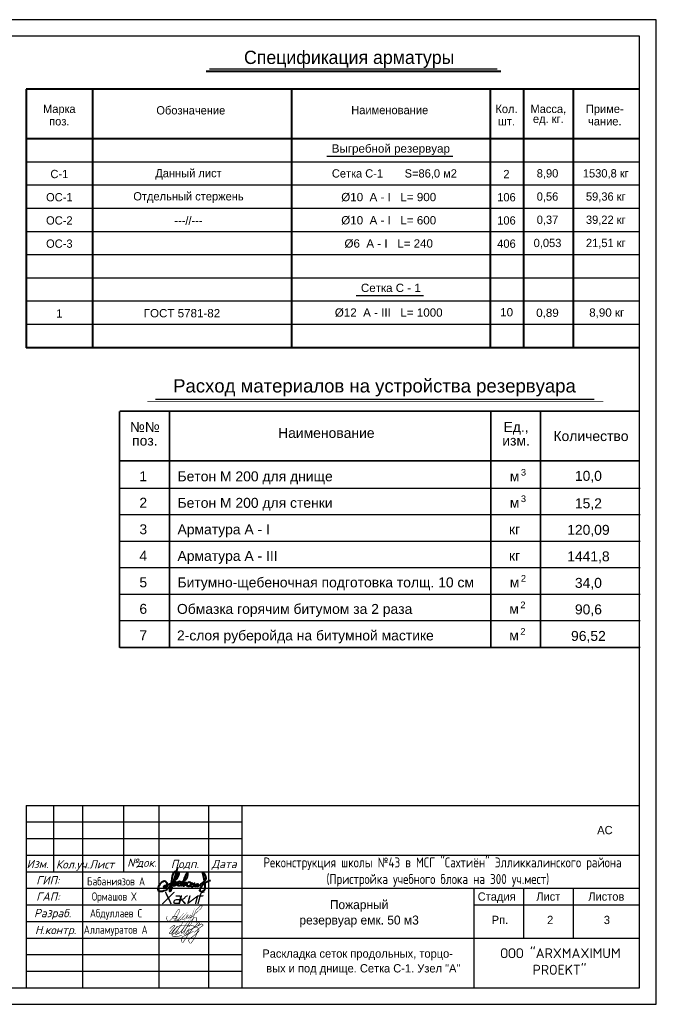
# Model space of a CAD drawing. Header units: millimetres. Extents: x -5733 to 3442, y -1003 to 2277.
# Tile 7 of 20: x 2262 to 2457, y 243 to 540. Entities that reach past the tile are written whole.
import ezdxf
from ezdxf.enums import TextEntityAlignment as Align

# ---------------------------------------------------------------- set-up
doc = ezdxf.new("R2010")
doc.units = ezdxf.units.MM
doc.linetypes.add('K5LT32772', pattern=[0])
doc.layers.add('Building', color=250, linetype='Continuous')
doc.layers.add('Системный слой', color=7, linetype='Continuous')
doc.styles.add('Arial_2', font='arial.ttf', dxfattribs={"height": 2})
doc.styles.add('GOST', font='gost.shx', dxfattribs={"oblique": 15})
doc.styles.add('Times new roman', font='times.ttf', dxfattribs={"height": 2})
doc.styles.add('Tokhirov Ilyos', font='isocpeui.ttf')
doc.styles.add('А2.0', font='GOTHIC.TTF', dxfattribs={"height": 1.8})
doc.styles.add('А2.5', font='GOTHIC.TTF', dxfattribs={"height": 2.5})

# ---------------------------------------------------------------- blocks, each defined once
blk = doc.blocks.new('22а2')
at = {"layer": 'Системный слой', "color": 5, "linetype": 'K5LT32772', "true_color": 0x0000ff, "const_width": 0.1585470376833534}
for points in [[(14893.70090679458, 5470.813986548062), (14893.81868016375, 5470.947819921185), (14893.94028258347, 5471.051328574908), (14894.04785182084, 5471.137383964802), (14894.1339072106, 5471.219853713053), (14894.26836030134, 5471.338613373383), (14894.4557270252, 5471.472446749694), (14894.60026706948, 5471.6009267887), (14894.73945377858, 5471.707993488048), (14894.88399382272, 5471.7775868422), (14894.96764433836, 5471.799548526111), (14895.0195199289, 5471.807848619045), (14895.09110824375, 5471.813036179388), (14895.14713388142, 5471.814073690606), (14895.21249712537, 5471.797473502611), (14895.2685227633, 5471.773610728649), (14895.28014061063, 5471.707993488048), (14895.26022266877, 5471.641846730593), (14895.21590059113, 5471.568806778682), (14895.09277388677, 5471.41356006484), (14893.73838013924, 5469.705846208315), (14893.71314573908, 5469.647040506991), (14893.69696055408, 5469.599729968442), (14893.67949345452, 5469.518479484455), (14893.66583519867, 5469.43414307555), (14893.66459018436, 5469.374382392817), (14893.67698219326, 5469.330266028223), (14893.6856281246, 5469.310380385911), (14893.7046491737, 5469.267150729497), (14893.73318074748, 5469.253317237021), (14893.76517069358, 5469.248994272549), (14893.81358790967, 5469.245535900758), (14893.85335919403, 5469.244671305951), (14893.90553612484, 5469.259038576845), (14893.95001120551, 5469.28243857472), (14893.9978197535, 5469.310824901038), (14894.09170024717, 5469.373939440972), (14894.18457189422, 5469.437816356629), (14894.28915309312, 5469.519987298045), (14894.53267788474, 5469.753053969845), (14895.05530054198, 5470.284006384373), (14895.53710068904, 5470.921053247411), (14896.01442461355, 5471.628840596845), (14895.05530054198, 5470.284006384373), (14894.50926037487, 5469.572012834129), (14894.48523300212, 5469.522030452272), (14894.4555219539, 5469.436074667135), (14894.42360701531, 5469.320406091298), (14894.40996637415, 5469.257026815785), (14894.40391422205, 5469.207745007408), (14894.40910178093, 5469.156734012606), (14894.41688311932, 5469.123014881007), (14894.43331038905, 5469.091024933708), (14894.46357114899, 5469.078056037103), (14894.49729028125, 5469.071139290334), (14894.53533237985, 5469.071139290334), (14894.58420706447, 5469.079506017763), (14894.64331179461, 5469.099002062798), (14894.70198043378, 5469.138392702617), (14895.0392405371, 5469.438179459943), (14895.5585140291, 5469.936039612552), (14895.86094639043, 5470.258948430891), (14896.20327457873, 5470.686513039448), (14896.26265280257, 5470.769126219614), (14896.82725441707, 5471.499213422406), (14896.37089688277, 5470.846224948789), (14896.13854731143, 5470.456394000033), (14895.72446741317, 5469.679079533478), (14895.53263940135, 5469.327543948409), (14895.519979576, 5469.24277343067), (14895.52371461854, 5469.176787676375), (14895.54487986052, 5469.126987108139), (14895.56106504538, 5469.092126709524), (14895.5959254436, 5469.053531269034), (14895.63524498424, 5469.028649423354), (14895.70424168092, 5469.024895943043), (14895.75155222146, 5469.037346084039), (14895.80508783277, 5469.048551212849), (14895.86722282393, 5469.077721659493), (14896.02197049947, 5469.281219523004)], [(14896.40398395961, 5469.997924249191), (14896.23160326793, 5469.719606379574), (14896.15415341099, 5469.536308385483), (14896.11542848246, 5469.430460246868), (14896.10538335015, 5469.365944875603), (14896.11183604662, 5469.332859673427), (14896.1247181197, 5469.30734413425), (14896.16786168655, 5469.275589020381), (14896.23178481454, 5469.249349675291), (14896.28987308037, 5469.251933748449), (14896.35223484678, 5469.276116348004), (14896.45542009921, 5469.363536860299), (14896.52514089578, 5469.435747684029), (14896.69127938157, 5469.619621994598), (14897.29781267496, 5470.261486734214), (14897.78472187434, 5470.888771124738), (14898.38730402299, 5471.746483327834), (14897.7217968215, 5470.666198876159), (14897.34278069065, 5470.049494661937), (14897.20145264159, 5469.753990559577), (14897.15648462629, 5469.535574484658), (14897.23999665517, 5469.484182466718), (14897.35562869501, 5469.49060646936), (14897.47126073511, 5469.535574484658), (14897.63828479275, 5469.657630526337), (14898.03384376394, 5470.061352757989), (14898.38346905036, 5470.518446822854), (14898.65327714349, 5470.910310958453), (14898.84599720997, 5471.231511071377), (14899.12865330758, 5471.655495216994), (14898.51837309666, 5470.595534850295), (14898.33850103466, 5470.203670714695), (14898.12008495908, 5469.779686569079), (14897.98518091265, 5469.52915048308), (14897.94907510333, 5469.404859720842), (14897.95337787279, 5469.342469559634), (14897.98518091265, 5469.252918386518), (14898.04803880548, 5469.187569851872), (14898.14578096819, 5469.130862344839), (14898.24381482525, 5469.140239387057), (14898.33850103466, 5469.18225436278)], [(14902.36730721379, 5471.640190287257), (14902.50146153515, 5471.782305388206), (14902.57581340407, 5471.857586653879), (14902.66281131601, 5471.922846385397), (14902.82251292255, 5472.026737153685), (14902.97493425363, 5472.106665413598), (14903.1189909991, 5472.178229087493), (14903.19148407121, 5472.204252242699), (14903.2730915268, 5472.224774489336), (14903.38180259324, 5472.219033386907), (14903.48508360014, 5472.192654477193), (14903.57232925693, 5472.164198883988), (14903.65853166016, 5472.121990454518), (14903.70058623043, 5472.069400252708), (14903.72919568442, 5472.006358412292), (14903.7431378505, 5471.887914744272), (14903.74127905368, 5471.834009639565), (14903.73198507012, 5471.790327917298), (14903.70224432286, 5471.747575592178), (14903.65577440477, 5471.7029644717), (14903.36302755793, 5471.505286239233), (14902.76559535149, 5471.055606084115), (14901.13801077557, 5469.700141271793), (14901.82255250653, 5470.264425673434), (14901.86608487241, 5470.275787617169), (14901.90265841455, 5470.277401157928), (14901.94299688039, 5470.279014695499), (14901.98906265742, 5470.273676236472), (14902.0306658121, 5470.255349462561), (14902.06562581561, 5470.226305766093), (14902.09682089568, 5470.190807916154), (14902.10931998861, 5470.15341890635), (14902.11232057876, 5470.067775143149), (14902.10457559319, 5469.981934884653), (14902.09683060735, 5469.898676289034), (14902.0815682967, 5469.811148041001), (14902.05210176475, 5469.731874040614), (14901.71154573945, 5468.941595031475), (14901.09175795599, 5467.803775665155), (14900.30546002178, 5466.656705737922), (14900.11119817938, 5466.453193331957), (14899.89843520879, 5466.434692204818), (14899.67642167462, 5466.536448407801), (14899.55616434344, 5466.76771250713), (14899.44515757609, 5467.165486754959), (14899.43590701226, 5467.46150480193), (14899.79667900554, 5467.84077792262), (14900.52747355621, 5468.340308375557), (14901.47103107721, 5469.089604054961), (14901.86880532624, 5469.45037604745), (14902.42383916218, 5470.005409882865), (14902.46444921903, 5470.089402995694), (14902.48768417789, 5470.141449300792), (14902.51277793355, 5470.203718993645), (14902.52559536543, 5470.273676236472), (14902.53545523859, 5470.338258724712), (14902.53824343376, 5470.397740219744), (14902.53452584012, 5470.443280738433), (14902.52559536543, 5470.504940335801), (14902.47198698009, 5470.663017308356), (14902.39608747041, 5470.828710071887), (14902.24157045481, 5470.993960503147), (14902.0630671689, 5471.143229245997), (14901.82313600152, 5471.310761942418), (14901.56353671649, 5471.439247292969), (14901.05215300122, 5471.594047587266), (14900.49047130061, 5471.707513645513), (14899.48215983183, 5471.846272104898), (14898.41834497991, 5471.892524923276), (14897.72455268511, 5471.892524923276), (14897.42395870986, 5471.860849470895), (14897.17727701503, 5471.822305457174), (14896.9267409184, 5471.764489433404), (14896.65148726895, 5471.689012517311), (14896.21444755, 5471.444574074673), (14895.79118482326, 5471.170980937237), (14895.10664309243, 5470.643698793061), (14894.61636320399, 5470.005409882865), (14894.39434966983, 5469.320868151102), (14894.43135192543, 5468.738082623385), (14894.61636320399, 5468.460565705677), (14895.04188914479, 5468.395811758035), (14895.73568143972, 5468.414312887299), (14896.47572655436, 5468.571572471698), (14897.27127505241, 5468.839838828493)], [(14899.62528493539, 5470.824008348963), (14899.3208414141, 5470.479797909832), (14898.88914844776, 5469.940181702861), (14898.67330196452, 5469.639538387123), (14898.52922505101, 5469.408595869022), (14898.50691948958, 5469.261379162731), (14898.54706950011, 5469.216768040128), (14898.70766954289, 5469.18554025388), (14898.8905751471, 5469.216768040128), (14898.99764184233, 5469.221229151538), (14899.13593632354, 5469.292606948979), (14899.2831530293, 5469.39521253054), (14899.3902197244, 5469.564734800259), (14899.41252528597, 5469.752101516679), (14899.38575861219, 5469.881473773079), (14899.26976969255, 5469.984079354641), (14899.15824188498, 5470.077762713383), (14899.08240297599, 5470.11791272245), (14900.89739848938, 5470.996716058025), (14901.64922021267, 5471.387509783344), (14901.89012028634, 5471.532049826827), (14902.18455370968, 5471.719416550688), (14902.36656709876, 5471.890723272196), (14902.56999382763, 5472.153036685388), (14902.68592282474, 5472.309362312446), (14902.75200721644, 5472.42070343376), (14902.78228285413, 5472.550262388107), (14902.78629785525, 5472.666697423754), (14902.77023785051, 5472.749674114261), (14902.73059387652, 5472.811496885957), (14902.66584781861, 5472.858079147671), (14902.59676050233, 5472.870383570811), (14902.51863110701, 5472.85674081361), (14902.44686712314, 5472.806143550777), (14902.09354701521, 5472.404643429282), (14900.38706689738, 5470.515404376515), (14899.46201054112, 5469.297413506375), (14897.7549257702, 5466.702149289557), (14897.70585353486, 5466.66311455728), (14897.63782157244, 5466.636347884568), (14897.59321044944, 5466.629656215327), (14897.54971460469, 5466.626310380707), (14897.52294793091, 5466.637463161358), (14897.45603124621, 5466.703264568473), (14897.39559970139, 5466.79843312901), (14897.25641299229, 5467.044686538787), (14897.19198167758, 5467.331968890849), (14897.21874835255, 5467.679935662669), (14897.26157503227, 5467.995782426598), (14897.47035509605, 5468.290215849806), (14897.83973520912, 5468.504349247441), (14898.578495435, 5468.830902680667), (14899.83331742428, 5469.444394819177), (14900.66843771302, 5469.964738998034), (14900.89327779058, 5470.099643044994)]]:
    blk.add_lwpolyline(points, dxfattribs=at)
blk = doc.blocks.new('Пидпись мой')
at = {"color": 160, "lineweight": 40, "ltscale": 30, "true_color": 0x2424ff}
for points in [[(5872702.684548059, -1105128.90691203), (5872413.004487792, -1106004.232506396), (5872473.763221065, -1105759.411923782), (5872730.45867447, -1105477.218349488), (5872759.795944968, -1105316.582503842), (5872590.591254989, -1105821.346173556), (5872687.211686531, -1105703.757752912), (5872586.083056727, -1105697.412450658), (5872698.085732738, -1105806.158445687), (5872835.710380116, -1105783.61911212), (5872828.936755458, -1105688.980000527), (5872727.423003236, -1105693.480413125), (5872707.124783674, -1105765.589508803), (5872795.113940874, -1105819.678318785), (5872887.588642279, -1105684.470270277), (5872865.047650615, -1105707.000286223), (5872844.726776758, -1105803.903580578), (5872867.290422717, -1105821.933183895), (5872858.296680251, -1105803.204758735), (5873011.66604034, -1105589.067113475), (5873083.615979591, -1105459.962108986), (5873095.169653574, -1105339.000708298), (5872907.932170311, -1105773.910147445), (5872916.948567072, -1105827.998957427), (5873042.453183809, -1105722.551401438), (5872944.020411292, -1105713.075377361), (5873041.025965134, -1105812.224219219), (5873110.302701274, -1105835.182845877), (5873198.291858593, -1105787.867948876), (5873177.993639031, -1105708.994257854), (5873103.529076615, -1105706.739392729), (5873056.159012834, -1105756.318472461), (5873056.159012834, -1105810.397964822), (5873137.374545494, -1105844.202306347), (5873252.435547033, -1105724.768996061), (5873231.412390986, -1105739.900818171), (5873190.272249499, -1105808.78601578), (5873211.182134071, -1105844.621599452), (5873337.955389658, -1105798.937286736), (5873340.470012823, -1105735.959463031), (5873295.093524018, -1105796.412210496), (5873401.002203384, -1105839.236012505), (5873456.48249332, -1105811.525397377), (5873486.748588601, -1105768.701595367), (5873411.083350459, -1105783.814782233), (5873471.61554102, -1105846.792605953), (5873544.743501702, -1105803.968803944), (5873773.868717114, -1105489.573519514), (5873670.29342691, -1105332.74858229), (5873650.674835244, -1106045.798429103), (5873564.928450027, -1106050.829946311), (5873622.923363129, -1105829.163660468), (5873829.711475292, -1105665.425045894), (5873950.775856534, -1105612.528891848)], [(5872706.875586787, -1105285.927519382), (5872625.773325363, -1105295.179920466), (5872341.167820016, -1105934.313052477), (5871982.256332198, -1106000.16070451), (5872245.951952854, -1105659.955600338), (5872288.22480754, -1105883.000894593), (5872192.284003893, -1105877.978695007), (5872397.984711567, -1105760.483450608), (5872823.454423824, -1105738.111834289)]]:
    blk.add_spline(points, degree=3, dxfattribs=at)

msp = doc.modelspace()

# ---------------------------------------------------------------- linework, layer by layer
at = {"lineweight": 40, "ltscale": 0.5}
msp.add_line((2318.004361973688, 524.350991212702), (2406.839652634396, 524.350991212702), dxfattribs=at)
at = {"ltscale": 0.5}
msp.add_line((2318.966416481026, 525.0493209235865), (2405.797093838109, 525.0493209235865), dxfattribs=at)
at = {"lineweight": 40}
for p, q in [((2263.701609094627, 518.9230809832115), (2263.701609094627, 440.923080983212)), ((2448.701609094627, 518.9230809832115), (2263.701609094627, 518.9230809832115)), ((2283.701609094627, 518.9230809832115), (2283.701609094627, 440.923080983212)), ((2343.701609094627, 518.9230809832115), (2343.701609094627, 503.9230809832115)), ((2403.701609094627, 518.9230809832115), (2403.701609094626, 440.923080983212)), ((2413.701609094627, 518.9230809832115), (2413.701609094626, 440.923080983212)), ((2428.701609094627, 518.9230809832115), (2428.701609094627, 440.923080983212)), ((2448.701609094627, 503.9230809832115), (2263.701609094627, 503.9230809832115)), ((2343.701609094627, 503.9230809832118), (2343.701609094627, 440.923080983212)), ((2448.701609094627, 440.9230809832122), (2263.701609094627, 440.9230809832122))]:
    msp.add_line(p, q, dxfattribs=at)
for p, q in [((2448.701609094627, 503.9230809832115), (2263.701609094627, 503.9230809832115)), ((2448.701609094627, 503.9230809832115), (2263.701609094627, 503.9230809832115)), ((2448.701609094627, 496.9230809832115), (2263.701609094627, 496.9230809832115)), ((2448.701609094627, 489.9230809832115), (2263.701609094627, 489.9230809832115)), ((2448.701609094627, 482.9230809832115), (2263.701609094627, 482.9230809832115)), ((2448.701609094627, 475.9230809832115), (2263.701609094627, 475.9230809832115)), ((2448.701609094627, 468.923080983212), (2263.701609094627, 468.923080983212)), ((2448.701609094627, 461.923080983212), (2263.701609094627, 461.923080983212)), ((2448.701609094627, 454.923080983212), (2263.701609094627, 454.923080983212)), ((2363.208415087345, 456.674784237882), (2383.568761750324, 456.6747842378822)), ((2448.701609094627, 447.923080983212), (2263.701609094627, 447.923080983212)), ((2302.732386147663, 425.4470638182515), (2434.978246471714, 425.4470638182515)), ((2448.864995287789, 398.5016177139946), (2291.882776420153, 398.5016177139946)), ((2448.864995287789, 390.5016177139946), (2291.882776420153, 390.5016177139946)), ((2448.864995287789, 382.5016177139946), (2291.882776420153, 382.5016177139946)), ((2448.864995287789, 374.5016177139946), (2291.882776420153, 374.5016177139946)), ((2448.864995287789, 366.5016177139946), (2291.882776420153, 366.5016177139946)), ((2448.864995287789, 358.5016177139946), (2291.882776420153, 358.5016177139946)), ((2448.864995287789, 350.5016177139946), (2291.882776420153, 350.5016177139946)), ((2263.701609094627, 297.8735388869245), (2328.701609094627, 297.8735388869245)), ((2263.701609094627, 292.8735388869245), (2328.701609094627, 292.8735388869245)), ((2263.701609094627, 287.8735388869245), (2328.701609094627, 287.8735388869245)), ((2263.701609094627, 282.8735388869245), (2328.701609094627, 282.8735388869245)), ((2263.701609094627, 277.8735388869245), (2328.701609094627, 277.8735388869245)), ((2263.701609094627, 272.8735388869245), (2328.701609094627, 272.8735388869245)), ((2263.701609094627, 267.8735388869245), (2328.701609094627, 267.8735388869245)), ((2263.701609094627, 262.8735388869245), (2328.701609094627, 262.8735388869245)), ((2263.701609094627, 257.8735388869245), (2328.701609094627, 257.8735388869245)), ((2263.701609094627, 252.8735388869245), (2328.701609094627, 252.8735388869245))]:
    msp.add_line(p, q)
at = {"lineweight": 30}
for p, q in [((2354.382827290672, 498.7120245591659), (2392.424941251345, 498.7120245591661)), ((2263.701609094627, 302.8735388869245), (2448.701609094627, 302.8735388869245)), ((2263.701609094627, 302.8735388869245), (2263.701609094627, 247.8735388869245)), ((2271.970520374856, 302.8500656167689), (2271.970520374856, 283.0603297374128)), ((2280.701609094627, 302.8735388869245), (2280.701609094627, 247.8735388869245)), ((2293.041422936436, 302.8500656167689), (2293.041422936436, 283.0603297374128)), ((2303.701609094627, 302.8735388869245), (2303.701609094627, 247.8735388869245)), ((2318.701609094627, 302.8735388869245), (2318.701609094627, 247.8735388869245)), ((2328.701609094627, 302.8735388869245), (2328.701609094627, 247.8735388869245)), ((2328.701609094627, 287.8735388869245), (2448.701609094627, 287.8735388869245)), ((2328.701609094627, 277.8735388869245), (2448.701609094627, 277.8735388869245)), ((2398.701609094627, 277.8735388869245), (2398.701609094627, 247.8735388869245)), ((2413.701609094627, 277.8735388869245), (2413.701609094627, 262.8735388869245)), ((2428.701609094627, 277.8735388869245), (2428.701609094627, 262.8735388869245)), ((2398.701609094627, 272.8735388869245), (2448.701609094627, 272.8735388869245)), ((2328.701609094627, 262.8735388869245), (2448.701609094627, 262.8735388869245))]:
    msp.add_line(p, q, dxfattribs=at)
msp.add_lwpolyline([(2033.705814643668, 242.8735388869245), (2453.701609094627, 242.8735388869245), (2453.701609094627, 539.8773404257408), (2033.705814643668, 539.8773404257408)], close=True)
msp.add_lwpolyline([(2053.705814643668, 247.8735388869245), (2448.701609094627, 247.8735388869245), (2448.701609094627, 534.8773404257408), (2053.705814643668, 534.8773404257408)], close=True, dxfattribs=at)
for points, const_width in [([(2300.224576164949, 424.6484501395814), (2437.771548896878, 424.6484501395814)], 0.2), ([(2291.864995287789, 421.7794140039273), (2448.864995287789, 421.7794140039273)], 0.5), ([(2291.882776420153, 421.7794140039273), (2291.882776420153, 350.5016177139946)], 0.5), ([(2306.882776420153, 421.7794140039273), (2306.882776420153, 350.5016177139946)], 0.5), ([(2403.864995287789, 421.7794140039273), (2403.864995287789, 350.5016177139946)], 0.5), ([(2418.864995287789, 421.7794140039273), (2418.864995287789, 350.5016177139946)], 0.5), ([(2291.882776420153, 406.7794140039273), (2448.864995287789, 406.7794140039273)], 0.5), ([(2291.882776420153, 350.5016177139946), (2448.864995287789, 350.5016177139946)], 0.5)]:
    msp.add_lwpolyline(points, dxfattribs=dict(const_width=const_width))
at = {"layer": 'Системный слой', "color": 5, "linetype": 'K5LT32772', "true_color": 0x0000ff, "const_width": 0.1200907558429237}
for points in [[(2306.232486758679, 269.4981292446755), (2306.07719492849, 269.0014889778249), (2306.07719492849, 268.5912845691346), (2306.260321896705, 268.2030553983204), (2306.560650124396, 267.9906281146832), (2306.926904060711, 267.9906281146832), (2308.047641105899, 269.1040400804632), (2309.402780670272, 271.2869135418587), (2309.695783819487, 271.5945668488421), (2309.915536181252, 271.5945668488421), (2309.915536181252, 271.067161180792), (2309.739734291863, 270.3932539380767), (2309.153727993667, 269.3604178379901), (2308.384594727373, 268.1810801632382), (2307.981715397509, 267.7415754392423), (2308.230768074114, 267.7415754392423), (2308.538421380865, 267.9613278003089), (2308.926650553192, 268.5326839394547), (2309.226978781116, 269.2285664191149), (2309.014551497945, 269.4116933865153), (2308.047641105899, 269.4116933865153), (2307.88648937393, 269.2798419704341), (2307.783938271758, 269.0381143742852), (2308.011015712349, 268.8916127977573), (2308.999901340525, 268.8916127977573), (2309.329529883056, 269.0600896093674)], [(2308.73253596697, 268.2470058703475), (2308.649856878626, 267.9613278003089), (2308.76916136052, 267.9613278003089), (2308.926650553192, 268.0968417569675), (2309.617773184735, 268.5326839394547), (2310.303086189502, 269.2798419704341), (2309.508264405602, 268.3118298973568), (2309.446731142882, 268.0968417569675), (2309.635435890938, 268.0968417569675), (2309.850920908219, 268.1810801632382), (2310.594167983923, 268.6951811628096), (2311.36737067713, 269.5395998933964), (2310.83325039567, 268.8806251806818), (2310.762034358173, 268.6850074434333), (2310.762034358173, 268.4306644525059), (2311.270720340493, 268.5473340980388), (2311.723450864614, 268.8806251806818), (2312.018488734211, 269.0600896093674), (2312.262658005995, 269.3201299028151), (2312.461045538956, 269.549773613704), (2312.588217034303, 269.768508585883), (2312.588217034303, 269.8768358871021), (2312.405090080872, 269.8768358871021), (2312.262658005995, 269.788856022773), (2312.104965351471, 269.4116933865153), (2312.018488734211, 269.0600896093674), (2312.018488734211, 268.8806251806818), (2312.30843974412, 268.8806251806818), (2312.649259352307, 268.9758512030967), (2313.107076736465, 269.5039918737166), (2313.44789634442, 269.9719829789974), (2312.888341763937, 269.2285664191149), (2312.654346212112, 268.8806251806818), (2312.84256002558, 268.8806251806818), (2313.183379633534, 268.9758512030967), (2313.54454668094, 269.4116933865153), (2313.715285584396, 269.7586348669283), (2313.773455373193, 269.8768358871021), (2313.839584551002, 270.0686333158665), (2313.539459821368, 269.3201299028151), (2313.290203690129, 268.9758512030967), (2313.478417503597, 268.9758512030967), (2314.259654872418, 269.8768358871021), (2314.702675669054, 270.1954768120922), (2315.673102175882, 271.067161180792), (2316.09460881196, 271.4593494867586), (2316.474758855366, 271.8286704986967), (2316.727913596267, 272.208402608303), (2316.727913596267, 272.556490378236), (2316.419673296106, 272.6906860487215), (2316.046094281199, 272.4196581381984), (2315.268949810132, 271.6448469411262), (2314.918032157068, 271.2429630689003), (2314.513828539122, 270.1639335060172), (2314.119598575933, 269.0600896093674), (2314.017047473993, 268.5473340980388), (2313.517477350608, 267.2466873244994), (2313.106288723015, 266.6167192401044), (2312.831849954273, 266.2446165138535), (2312.497826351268, 266.2446165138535), (2312.497826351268, 266.8247627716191), (2314.044883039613, 268.7707489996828), (2314.361326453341, 268.9758512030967), (2314.660189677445, 269.0600896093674), (2314.99421328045, 269.0600896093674), (2315.117274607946, 268.9758512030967), (2315.117274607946, 267.4576495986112)]]:
    msp.add_lwpolyline(points, dxfattribs=at)

# ---------------------------------------------------------------- block references
at = {"xscale": 0.008, "yscale": 0.008, "zscale": 0.008}
msp.add_blockref('Пидпись мой', (-44672.27055024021, 9125.258530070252), dxfattribs=at)
at = {"color": 5, "linetype": 'Continuous', "lineweight": 0}
msp.add_blockref('22а2', (-12586.71092844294, -5205.130383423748, 98.92600000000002), dxfattribs=at)

# ---------------------------------------------------------------- texts
at = {"ltscale": 0.5, "style": 'А2.0'}
msp.add_text('Спецификация арматуры ', height=4, dxfattribs=at).set_placement((2361.874725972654, 526.5174000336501), align=Align.CENTER)
for s, p in [('Марка', (2273.701609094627, 512.6056695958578)), ('Обозначение', (2313.35645426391, 512.6056695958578)), ('Наименование', (2373.35645426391, 512.6056695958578)), ('Кол.', (2408.590041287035, 512.9342763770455)), ('Масса,', (2421.195621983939, 512.7371132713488)), ('Приме-', (2438.223919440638, 512.6056695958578)), ('поз.', (2273.701609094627, 509.2141279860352)), ('шт.', (2408.590041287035, 509.2141279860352)), ('ед. кг.', (2421.195621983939, 509.6084574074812)), ('чание.', (2438.223919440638, 509.2141279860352)), ('С-1', (2273.701108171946, 493.3289830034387)), ('Данный лист', (2312.654870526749, 493.3289830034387)), ('2', (2408.572999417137, 493.3220444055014)), ('8,90', (2420.954176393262, 493.3220444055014)), ('ОС-1', (2273.701108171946, 486.3289830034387)), ('Отдельный стержень', (2312.654870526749, 486.3289830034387)), ('106', (2408.572999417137, 486.3220444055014)), ('0,56', (2420.954176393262, 486.3220444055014)), ('59,36 кг', (2438.531392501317, 486.3220444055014)), ('ОС-2', (2273.701108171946, 479.3289830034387)), ('---//---', (2312.654870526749, 479.3289830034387)), ('106', (2408.572999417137, 479.3220444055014)), ('0,37', (2420.954176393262, 479.3220444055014)), ('39,22 кг', (2438.531392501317, 479.3220444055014)), ('ОС-3', (2273.701108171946, 472.3289830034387)), ('406', (2408.572999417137, 472.3220444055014)), ('0,053', (2420.954176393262, 472.3220444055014)), ('21,51 кг', (2438.531392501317, 472.3220444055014))]:
    msp.add_text(s, height=2.5, dxfattribs=at).set_placement(p, align=Align.MIDDLE)
for s, height, style, p in [('Выгребной резервуар', 2.5, 'Arial_2', (2373.701609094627, 499.7763170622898)), ('%%C10  А - I   L= 900', 2.5, 'Arial_2', (2373.053387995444, 485.12743554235)), ('%%C10  А - I   L= 600', 2.5, 'Arial_2', (2373.053387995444, 478.12743554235)), ('%%C6  А - I   L= 240', 2.5, 'Arial_2', (2373.053387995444, 471.12743554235)), ('Сетка С - 1', 2.5, 'Arial_2', (2373.701609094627, 457.7390767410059)), ('1', 2.5, 'Arial_2', (2273.731750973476, 450.0391399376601)), ('ГОСТ 5781-82', 2.5, 'Arial_2', (2310.69049226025, 450.0923516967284)), ('%%C12  А - III   L= 1000', 2.5, 'Arial_2', (2373.053387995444, 450.2939037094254)), ('10', 2.5, 'Arial_2', (2408.621468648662, 450.3939230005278)), ('0,89', 2.5, 'Arial_2', (2420.946543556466, 450.2231827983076)), ('8,90 кг', 2.5, 'Arial_2', (2438.815435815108, 450.2931411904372)), ('Расход материалов на устройства резервуара', 4, 'Arial_2', (2368.764818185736, 427.4307366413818)), ('№№', 3, 'Arial_2', (2299.496867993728, 415.5239045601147)), ('Наименование', 3, 'Arial_2', (2354.239225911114, 413.7315909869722)), ('Ед.,', 3, 'Arial_2', (2411.472286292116, 415.5239045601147)), ('Количество', 3, 'Arial_2', (2434.066900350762, 412.7755422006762)), ('поз.', 3, 'Arial_2', (2299.496867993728, 411.414018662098)), ('изм.', 3, 'Arial_2', (2411.472286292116, 411.414018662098)), ('3', 2, 'Arial_2', (2413.700894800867, 402.3620166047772)), ('1', 3, 'Arial_2', (2299.018253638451, 400.6618214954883)), ('м', 3, 'Arial_2', (2411.017735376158, 400.6618214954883)), ('10,0', 3, 'Arial_2', (2433.29314673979, 400.7731662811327)), ('2', 3, 'Arial_2', (2299.018253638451, 392.6618214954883)), ('3', 2, 'Arial_2', (2413.700894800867, 394.3620166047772)), ('15,2', 3, 'Arial_2', (2433.29314673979, 392.4953699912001)), ('м', 3, 'Arial_2', (2411.017735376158, 392.6618214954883)), ('3', 3, 'Arial_2', (2299.018253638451, 384.6618214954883)), ('кг', 3, 'Arial_2', (2411.017735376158, 384.6618214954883)), ('120,09', 3, 'Arial_2', (2433.29314673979, 384.4953699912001)), ('4', 3, 'Arial_2', (2299.018253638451, 376.6618214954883)), ('кг', 3, 'Arial_2', (2411.017735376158, 376.6618214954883)), ('1441,8', 3, 'Arial_2', (2433.29314673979, 376.4953699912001)), ('5', 3, 'Arial_2', (2299.018253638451, 368.6618214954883)), ('2', 2, 'Arial_2', (2413.700894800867, 370.3620166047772)), ('34,0', 3, 'Arial_2', (2433.29314673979, 368.4953699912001)), ('м', 3, 'Arial_2', (2411.017735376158, 368.6618214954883)), ('6', 3, 'Arial_2', (2299.018253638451, 360.6618214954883)), ('м', 3, 'Arial_2', (2410.854349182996, 360.6618214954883)), ('2', 2, 'Arial_2', (2413.537508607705, 362.3628508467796)), ('90,6', 3, 'Arial_2', (2433.29314673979, 360.4953699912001)), ('7', 3, 'Arial_2', (2299.018253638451, 352.6618214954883)), ('м', 3, 'Arial_2', (2410.854349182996, 352.6618214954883)), ('2', 2, 'Arial_2', (2413.537508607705, 354.3628508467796)), ('96,52', 3, 'Arial_2', (2433.29314673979, 352.4953699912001)), ('АС', 2.5, 'А2.5', (2438.261829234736, 294.1756438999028)), ('Рп.', 2.5, 'А2.5', (2406.618265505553, 267.0771741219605)), ('2', 2.5, 'А2.5', (2421.758690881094, 267.0771741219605)), ('3', 2.5, 'А2.5', (2438.86651321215, 267.0771741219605)), ('Раскладка сеток продольных, торцо-', 2.5, 'А2.5', (2363.680015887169, 256.9307168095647)), ('вых и под днище. Сетка С-1. Узел "А"', 2.5, 'А2.5', (2365.385407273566, 252.4810482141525))]:
    msp.add_text(s, height=height, dxfattribs=dict(style=style)).set_placement(p, align=Align.CENTER)
at = {"color": 1, "ltscale": 0.5, "style": 'А2.0'}
for s, p in [('Сетка С-1       S=86,0 м2', (2374.76629830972, 493.2973791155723)), ('1530,8 кг', (2438.531392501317, 493.3220444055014))]:
    msp.add_text(s, height=2.5, dxfattribs=at).set_placement(p, align=Align.MIDDLE)
at = {"style": 'Arial_2'}
for s, p in [('Бетон М 200 для днище', (2309.353443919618, 400.6351331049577)), ('Бетон М 200 для стенки', (2309.353443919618, 392.6351331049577)), ('Арматура А - I', (2309.353443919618, 384.6351331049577)), ('Арматура А - III', (2309.353443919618, 376.6351331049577)), ('Битумно-щебеночная подготовка толщ. 10 см', (2309.353443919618, 368.6351331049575)), ('Обмазка горячим битумом за 2 раза ', (2309.190057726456, 360.6359673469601)), ('2-слоя руберойда на битумной мастике', (2309.190057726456, 352.6359673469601))]:
    msp.add_text(s, height=3, dxfattribs=at).set_placement(p)
at = {"color": 7, "linetype": 'Continuous', "lineweight": -3, "style": 'Tokhirov Ilyos'}
for s, p in [('Изм.', (2263.818853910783, 283.9548080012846)), ('Кол.уч.', (2272.686295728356, 283.8316665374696)), ('Лист', (2282.73536279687, 283.8316665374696)), ('№', (2294.168871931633, 284.3337399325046)), ('док.', (2297.018166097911, 284.3337399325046)), ('Подп.', (2307.340112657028, 283.9548080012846)), ('Дата', (2319.663252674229, 283.9548080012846)), ('ГИП:', (2266.721081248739, 279.0376082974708)), ('ГАП:', (2266.721081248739, 274.129902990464)), ('Разраб.', (2266.068687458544, 269.129902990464)), ('Н.контр.', (2266.350116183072, 264.0376102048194))]:
    msp.add_text(s, height=2.5, dxfattribs=at).set_placement(p)
at = {"style": 'А2.5'}
for s, p in [('Стадия', (2399.898484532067, 275.3735388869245)), ('Лист', (2417.540171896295, 275.3735388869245)), ('Листов', (2433.226781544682, 275.3735388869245))]:
    msp.add_text(s, height=2.5, dxfattribs=at).set_placement(p, align=Align.MIDDLE_LEFT)
at = {"lineweight": 18, "style": 'А2.5'}
for s, p in [('Пожарный', (2364.122990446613, 271.5874715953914)), ('резервуар емк. 50 м3', (2364.122990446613, 266.9395006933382))]:
    msp.add_text(s, height=2.7, dxfattribs=at).set_placement(p, align=Align.CENTER)
at = {"char_height": 2.999995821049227, "attachment_point": 1, "style": 'А2.5'}
for s, width, insert in [('\\pi6.5623;{\\fGOST type A|b0|i0|c204|p2;Реконструкция школы №43 в МСГ "Сахтиён" Элликкалинского района \\P\\pi25.57033;(Пристройка учебного блока на 300 уч.мест)}', 120, (2328.701609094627, 287.1595592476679)), ('\\pi1.75964;{\\fISOCPEUR|b0|i0|c204|p34;ООО "ARXMAXIMUM \\P\\pi11.50962;PROEKT"}', 38.31922790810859, (2404.957481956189, 259.7896555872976))]:
    msp.add_mtext_dynamic_manual_height_columns(s, width=width, gutter_width=12.5, heights=[0], dxfattribs=dict(at, insert=insert))
at = {"color": 5, "linetype": 'Continuous', "lineweight": 30, "char_height": 3.75, "width": 121.1462415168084, "attachment_point": 1, "style": 'GOST'}
for s, insert in [('{\\Fscripts|c204;Х}', (2304.563143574, 276.8159475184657)), ('{\\Fscripts|c0;f}', (2314.469412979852, 276.8610224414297)), ('{\\Fscripts|c204;а}', (2307.568031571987, 276.8610224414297)), ('{\\Fscripts|c204;к}', (2309.281011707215, 276.8610224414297)), ('{\\Fscripts|c204;и}', (2311.834826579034, 276.8610224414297))]:
    msp.add_mtext(s, dxfattribs=dict(at, insert=insert))
at = {"layer": 'Building', "color": 0, "char_height": 2.499999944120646, "attachment_point": 5, "style": 'Times new roman'}
for s, insert, width in [('{\\fGOST type A|b0|i0|c204|p34;Бабаниязов\\fGOST type A|b0|i0|c0|p34; \\fGOST type A|b0|i0|c204|p34;А}', (2290.803972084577, 279.9686293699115), 19.09482356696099), ('{\\fGOST type A|b0|i0|c204|p34;Ормашов Х}', (2290.250236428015, 275.0518914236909), 16.57499962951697), ('{\\fGOST type A|b0|i0|c204|p34;Абдуллаев С}', (2290.803972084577, 269.999517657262), 16.57499962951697), ('{\\fGOST type A|b0|i0|c204|p34;Алламуратов А}', (2290.695467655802, 265.0518552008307), 19.80270383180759)]:
    msp.add_mtext(s, dxfattribs=dict(at, insert=insert, width=width))

doc.saveas('drawing.dxf')
